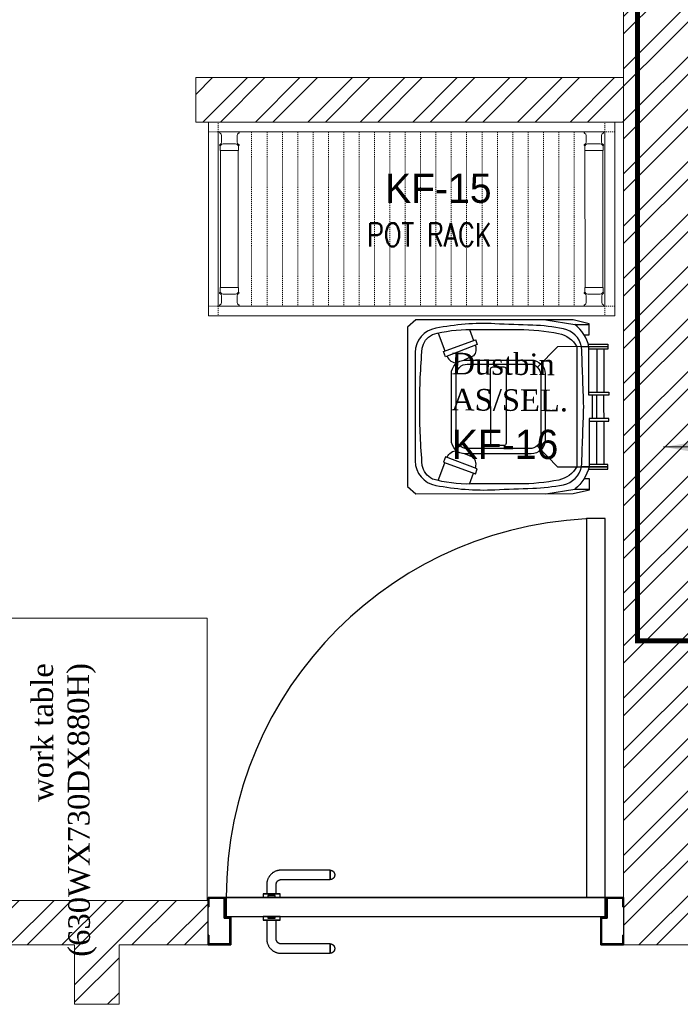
# Model space of a CAD drawing. Header units: inches. Extents: x 119662 to 158499, y 12149 to 20675.
# Tile 73 of 97: x 124968 to 125035, y 19335 to 19434. Entities that reach past the tile are written whole.
import ezdxf
from ezdxf.enums import TextEntityAlignment as Align

# ---------------------------------------------------------------- set-up
doc = ezdxf.new("R2010")
doc.units = ezdxf.units.IN
doc.header["$MEASUREMENT"] = 0
doc.linetypes.add('IHCL-P-MEZZANINE FLOOR PLAN$0$HIDDEN', pattern=[0.375, 0.25, -0.125])
for name, color, linetype, lineweight in [('00-GRIDTEXT', 1, 'Continuous', 13), ('EQUIP DIM', 252, 'Continuous', 0), ('EQUIPMENT', 7, 'Continuous', 25), ('EQUIPMENTSSS', 11, 'Continuous', 18), ('KIT TEXT.', 5, 'Continuous', 5), ('kitchen equipment', 7, 'Continuous', 15), ('PD_BRICK WALL_115', 134, 'Continuous', 30), ('PD_DOOR', 42, 'Continuous', 25), ('PD_HATCH', 45, 'Continuous', 9), ('PP-Domestic  Cold Water Supply', 5, 'Continuous', 25), ('PP-TEXT', 7, 'Continuous', 40)]:
    doc.layers.add(name, color=color, linetype=linetype, lineweight=lineweight)
doc.layers.add('KIT EQUIPMENT', color=7, linetype='Continuous')
doc.layers.add('PD_025_TEXT', color=61, linetype='Continuous')
doc.styles.add('Arial', font='GOTHIC.TTF')
doc.styles.add('ISO', font='isocp.shx', dxfattribs={"height": 250})
doc.styles.get("Standard").update_dxf_attribs({"font": 'times.ttf', "height": 4})
doc.styles.add('style1', font='arial.ttf', dxfattribs={"height": 500})
doc.styles.add('TIMES NEW ROMAN', font='times.ttf', dxfattribs={"height": 4})
doc.dimstyles.new('PP-DIM', dxfattribs={"dimtxt": 4, "dimasz": 1, "dimexe": 1, "dimexo": 1, "dimgap": 0.09, "dimtad": 0, "dimdec": 1, "dimzin": 0, "dimdsep": 46, "dimlunit": 4, "dimtxsty": 'TIMES NEW ROMAN', "dimblk": 'ARCHTICK', "dimcen": 0.09, "dimdle": 1, "dimclrd": 256, "dimclre": 256, "dimclrt": 256, "dimadec": 0, "dimazin": 0, "dimtfac": 1, "dimtdec": 4, "dimtofl": 0, "dimtmove": 1, "dimatfit": 3, "dimfxl": 1, "dimtolj": 1, "dimtzin": 0, "dimlwd": -1, "dimlwe": -1, "dimarcsym": 0})

# ---------------------------------------------------------------- blocks, each defined once
blk = doc.blocks.new('FTRRHRH')
at = {"layer": 'EQUIPMENT', "color": 8, "linetype": 'Continuous', "ltscale": 10}
for points in [[(1796570.7, 467786.8), (1796571.1, 467841), (1796577.6, 467841), (1796584.1, 467841), (1796584.1, 467788.7)], [(1796584.1, 467830.1), (1796703.3, 467830.1)], [(1796775.5, 467830.1), (1796743.4, 467830.1), (1796711.4, 467830.1)], [(1796902.7, 467830.1), (1796783.6, 467830.1)], [(1796916.1, 467786.8), (1796915.8, 467841), (1796909.2, 467841), (1796902.7, 467841), (1796902.7, 467788.7)], [(1796584.1, 467810.7), (1796703.3, 467810.7)], [(1796775.5, 467810.7), (1796743.4, 467810.7), (1796711.4, 467810.7)], [(1796902.7, 467810.7), (1796783.6, 467810.7)], [(1796544.6, 467774.9), (1796544.7, 467789.6), (1796514.6, 467789.6), (1796503.6, 467745.2), (1796503.3, 467310.5), (1796523.4, 467287.4), (1796743.4, 467287.4), (1796963.5, 467287.4), (1796983.6, 467310.5), (1796983.3, 467745.2), (1796972.3, 467789.6), (1796942.2, 467789.6), (1796942.3, 467774.9)], [(1796503.5, 467669.5), (1796516.2, 467749.4), (1796516.2, 467789.6)], [(1796775.5, 467798.7), (1796743.4, 467798.7), (1796711.4, 467798.7)], [(1796983.3, 467669.5), (1796970.7, 467749.4), (1796970.7, 467789.6)], [(1796557.8, 467475.2), (1796571.8, 467480.3), (1796605.3, 467393), (1796590.4, 467387.3), (1796558.3, 467475.4)], [(1796929.1, 467475.2), (1796915.1, 467480.3), (1796881.6, 467393), (1796896.5, 467387.3), (1796928.5, 467475.4)], [(1796530.3, 467458.7), (1796560.3, 467469.9)], [(1796956.6, 467458.7), (1796926.6, 467469.9)], [(1796540, 467372.2), (1796589, 467391.1)], [(1796946.9, 467372.2), (1796897.9, 467391.1)]]:
    blk.add_lwpolyline(points, dxfattribs=at)
for points in [[(1796852.5, 467646.3), (1796909.2, 467701.9), (1796909.2, 467841), (1796909.2, 467768.2, 0.002183), (1796743.4, 467774.2, 0.002183), (1796577.6, 467768.2), (1796577.6, 467841), (1796577.6, 467701.9), (1796634.4, 467646.3)], [(1796703.3, 467788.7), (1796584.1, 467788.7), (1796577.6, 467788.7, 0.169802), (1796516.2, 467749.4)], [(1796783.6, 467788.7), (1796902.7, 467788.7), (1796909.2, 467788.7, -0.169802), (1796970.7, 467749.4)], [(1796577.6, 467768.2, 0.297961), (1796528.2, 467718.1, 0.042051), (1796518.4, 467633.3, -0.003698), (1796514.4, 467528.7, 0.060574), (1796526.7, 467366.1, 0.367426), (1796593.9, 467309), (1796743.4, 467309), (1796893, 467309, 0.367426), (1796960.2, 467366.1, 0.060574), (1796972.4, 467528.7, -0.003698), (1796968.4, 467633.3, 0.042051), (1796958.6, 467718.1, 0.297961), (1796909.2, 467768.2)], [(1796573.8, 467475, -0.269888), (1796603.2, 467469.9), (1796614.7, 467443.5)], [(1796913, 467475, 0.269888), (1796883.7, 467469.9), (1796872.2, 467443.5)], [(1796603.8, 467396.9), (1796604.2, 467397, 0.32068), (1796622.1, 467424.3)], [(1796883.1, 467396.9), (1796882.6, 467397, -0.32068), (1796864.8, 467424.3)]]:
    blk.add_lwpolyline(points, format="xyb", dxfattribs=at)
for points in [[(1796703.3, 467843.8), (1796711.4, 467843.8), (1796711.4, 467788.7), (1796703.3, 467788.7)], [(1796783.6, 467843.8), (1796775.5, 467843.8), (1796775.5, 467788.7), (1796783.6, 467788.7)]]:
    blk.add_lwpolyline(points, close=True, dxfattribs=at)
for points in [[(1796743.4, 467755), (1796909.2, 467755, -0.218041), (1796945.6, 467705, -0.049803), (1796956.5, 467595.3), (1796956.5, 467462.7, -0.075378), (1796942.8, 467356.4, -0.243539), (1796905, 467328.5, -0.021943), (1796743.4, 467321.4, -0.021943), (1796581.9, 467328.5, -0.243539), (1796544.1, 467356.4, -0.075378), (1796530.4, 467462.7), (1796530.4, 467595.3, -0.049803), (1796541.3, 467705, -0.218041), (1796577.6, 467755)], [(1796653, 467667.5), (1796834.9, 467667.5, -0.414214), (1796873.4, 467629), (1796873.4, 467447.2, -0.414214), (1796834.9, 467408.8), (1796653, 467408.8, -0.414214), (1796614.5, 467447.2), (1796614.5, 467629, -0.414214)], [(1796656.2, 467655.5), (1796828.4, 467655.5, -0.414214), (1796859, 467625), (1796859, 467452.9, -0.414214), (1796828.4, 467422.3), (1796656.2, 467422.3, -0.414214), (1796625.7, 467452.9), (1796625.7, 467625, -0.414214)], [(1796639.4, 467560), (1796844.3, 467560, -0.414214), (1796850.4, 467553.9), (1796850.4, 467523.4, -0.414214), (1796844.3, 467517.3), (1796639.4, 467517.3, -0.414214), (1796633.3, 467523.4), (1796633.3, 467553.9, -0.414214)]]:
    blk.add_lwpolyline(points, format="xyb", close=True, dxfattribs=at)
blk = doc.blocks.new('sesrgg')
at = {"layer": 'EQUIPMENT', "color": 251, "linetype": 'Continuous', "lineweight": 5}
for p, q in [((1788352.5, 614303.9), (1788353.7, 614303.2)), ((1788400.4, 614306.9), (1788353.3, 614306.9)), ((1788356.8, 614280.4), (1788356.8, 614297.9)), ((1788396.9, 614280.4), (1788396.9, 614297.9)), ((1788396.9, 614280.4), (1788396.9, 614297.9)), ((1788399.9, 614303.2), (1788401.1, 614303.9)), ((1788399.9, 614303.2), (1788401.2, 614303.9)), ((1788402, 614305.2), (1788402, 614305.3)), ((1789294.6, 614305.2), (1789294.6, 614305.3)), ((1789296.7, 614303.2), (1789295.4, 614303.9)), ((1789296.7, 614303.2), (1789295.4, 614303.9)), ((1789296.2, 614306.9), (1789343.3, 614306.9)), ((1789299.7, 614280.4), (1789299.7, 614297.9)), ((1789299.7, 614280.4), (1789299.7, 614297.9)), ((1789339.8, 614280.4), (1789339.8, 614297.9)), ((1789344.1, 614303.9), (1789342.9, 614303.2)), ((1788352.5, 614274.4), (1788353.7, 614275.1)), ((1788353.2, 614271.4), (1788353.2, 614259.3)), ((1788355.4, 614273.5), (1788354.7, 614272.2)), ((1788393, 614276.5), (1788360.6, 614276.5)), ((1788399, 614272.2), (1788398.3, 614273.5)), ((1788399.9, 614275.1), (1788401.1, 614274.4)), ((1788399.9, 614275.1), (1788401.2, 614274.4)), ((1788400.4, 614271.4), (1788400.4, 614259.3)), ((1788402, 614273), (1788402, 614273)), ((1789294.6, 614273), (1789294.6, 614273)), ((1789296.7, 614275.1), (1789295.4, 614274.4)), ((1789296.7, 614275.1), (1789295.4, 614274.4)), ((1789296.2, 614271.4), (1789296.2, 614259.3)), ((1789297.6, 614272.2), (1789298.3, 614273.5)), ((1789303.6, 614276.5), (1789335.9, 614276.5)), ((1789341.2, 614273.5), (1789341.9, 614272.2)), ((1789344.1, 614274.4), (1789342.9, 614275.1)), ((1789343.4, 614271.4), (1789343.4, 614259.3)), ((1788399.9, 614258.8), (1788353.7, 614258.8)), ((1788353.8, 613904.2), (1788353.7, 614258.8)), ((1788400, 613904.7), (1788399.9, 614258.8)), ((1789296.6, 613904.7), (1789296.7, 614258.8)), ((1789296.7, 614258.8), (1789342.9, 614258.8)), ((1789342.8, 613904.2), (1789342.9, 614258.8)), ((1788352.6, 613889.1), (1788353.8, 613888.4)), ((1788353.3, 613892), (1788353.3, 613904.2)), ((1788400, 613904.7), (1788353.8, 613904.7)), ((1788355.5, 613890), (1788354.8, 613891.2)), ((1788398.3, 613890), (1788399.1, 613891.2)), ((1788400, 613888.3), (1788401.2, 613889.1)), ((1788401.2, 613889.1), (1788400, 613888.4)), ((1788400.5, 613892), (1788400.5, 613904.2)), ((1788402, 613890.4), (1788402, 613890.5)), ((1789294.5, 613890.4), (1789294.5, 613890.5)), ((1789296.6, 613888.3), (1789295.3, 613889.1)), ((1789295.3, 613889.1), (1789296.6, 613888.4)), ((1789296.1, 613892), (1789296.1, 613904.2)), ((1789296.6, 613904.7), (1789342.8, 613904.7)), ((1789298.2, 613890), (1789297.5, 613891.2)), ((1789341.1, 613890), (1789341.8, 613891.2)), ((1789344, 613889.1), (1789342.8, 613888.4)), ((1789343.3, 613892), (1789343.3, 613904.2)), ((1788356.9, 613883.1), (1788356.9, 613865.6)), ((1788393.1, 613887), (1788360.7, 613887)), ((1788397, 613883.2), (1788397, 613865.7)), ((1788397, 613865.6), (1788397, 613883.1)), ((1789299.6, 613883.2), (1789299.6, 613865.7)), ((1789299.6, 613865.6), (1789299.6, 613883.1)), ((1789303.5, 613887), (1789335.8, 613887)), ((1789339.7, 613883.1), (1789339.7, 613865.6)), ((1788352.6, 613859.6), (1788353.8, 613860.3)), ((1788400.4, 613856.6), (1788353.4, 613856.6)), ((1788400, 613860.3), (1788401.2, 613859.6)), ((1788401.2, 613859.6), (1788400, 613860.3)), ((1788402, 613858.2), (1788402, 613858.2)), ((1789294.5, 613858.2), (1789294.5, 613858.2)), ((1789296.6, 613860.3), (1789295.3, 613859.6)), ((1789295.3, 613859.6), (1789296.6, 613860.3)), ((1789296.1, 613856.6), (1789343.2, 613856.6)), ((1789344, 613859.6), (1789342.8, 613860.3))]:
    blk.add_line(p, q, dxfattribs=at)
at = {"layer": 'EQUIPMENT', "color": 251, "linetype": 'IHCL-P-MEZZANINE FLOOR PLAN$0$HIDDEN', "lineweight": 5}
for p, q in [((1788428, 613856.6), (1788428, 614306.9)), ((1788467.7, 613856.6), (1788467.7, 614306.9)), ((1788507.4, 613856.6), (1788507.4, 614306.9)), ((1788547.1, 613856.6), (1788547.1, 614306.9)), ((1788586.8, 613856.6), (1788586.8, 614306.9)), ((1788586.8, 613856.6), (1788586.8, 614306.9)), ((1788626.6, 613856.6), (1788626.6, 614306.9)), ((1788666.3, 613856.6), (1788666.3, 614306.9)), ((1788706, 613856.6), (1788706, 614306.9)), ((1788706, 613856.6), (1788706, 614306.9)), ((1788745.7, 613856.6), (1788745.7, 614306.9)), ((1788785.4, 613856.6), (1788785.4, 614306.9)), ((1788825.1, 613856.6), (1788825.1, 614306.9)), ((1788864.9, 613856.6), (1788864.9, 614306.9)), ((1788904.6, 613856.6), (1788904.6, 614306.9)), ((1788944.3, 613856.6), (1788944.3, 614306.9)), ((1788984, 613856.6), (1788984, 614306.9)), ((1789023.7, 613856.6), (1789023.7, 614306.9)), ((1789063.5, 613856.6), (1789063.5, 614306.9)), ((1789103.2, 613856.6), (1789103.2, 614306.9)), ((1789142.9, 613856.6), (1789142.9, 614306.9)), ((1789182.6, 613856.6), (1789182.6, 614306.9)), ((1789222.3, 613856.6), (1789222.3, 614306.9)), ((1789262.1, 613856.6), (1789262.1, 614306.9))]:
    blk.add_line(p, q, dxfattribs=at)
for points in [[(1788348.4, 614306.9), (1788348.4, 614332.1), (1788323.1, 614332.1), (1788323.1, 614306.9)], [(1789348.2, 614306.9), (1789348.2, 614332.1), (1789373.5, 614332.1), (1789373.5, 614306.9)], [(1788348.4, 613856.6), (1788348.4, 613831.3), (1788323.1, 613831.3), (1788323.1, 613856.6)], [(1789348.2, 613856.6), (1789348.2, 613831.3), (1789373.5, 613831.3), (1789373.5, 613856.6)]]:
    blk.add_lwpolyline(points, close=True, dxfattribs=at)
at = {"layer": 'EQUIPMENT', "color": 251, "linetype": 'Continuous', "lineweight": 5}
for centre, radius, start, end in [((1788353.3, 614305.3), 1.6, 89.991, 239.97), ((1788350.7, 614297.9), 6.07, 359.982, 59.988), ((1788403, 614297.9), 6.07, 119.991, 179.997), ((1788403, 614297.9), 6.07, 119.994, 180), ((1788400.4, 614305.3), 1.6, 299.976, 89.991), ((1788400.3, 614305.2), 1.6, 299.973, 359.979), ((1789296.2, 614305.3), 1.6, 90.009, 240.024), ((1789296.2, 614305.2), 1.6, 180.021, 240.027), ((1789293.6, 614297.9), 6.07, 0.003, 60.009), ((1789293.6, 614297.9), 6.07, 0, 60.006), ((1789345.9, 614297.9), 6.07, 120.012, 180.018), ((1789343.3, 614305.3), 1.6, 300.03, 90.009), ((1788353.3, 614273), 1.6, 119.994, 329.979), ((1788350.7, 614280.4), 6.07, 299.976, 359.982), ((1788360.7, 614270.4), 6.07, 89.991, 149.997), ((1788393, 614270.4), 6.07, 29.985, 89.991), ((1788403, 614280.4), 6.07, 179.991, 239.997), ((1788403, 614280.4), 6.07, 180, 239.97), ((1788400.4, 614273), 1.6, 209.967, 59.988), ((1788400.3, 614273), 1.6, 359.967, 59.973), ((1789296.2, 614273), 1.6, 120.027, 180.033), ((1789296.2, 614273), 1.6, 120.012, 330.033), ((1789293.6, 614280.4), 6.07, 300.003, 0.009), ((1789293.6, 614280.4), 6.07, 300.03, 0), ((1789303.6, 614270.4), 6.07, 90.009, 150.015), ((1789335.9, 614270.4), 6.07, 30.003, 90.009), ((1789345.9, 614280.4), 6.07, 180.018, 240.024), ((1789343.3, 614273), 1.6, 210.021, 60.006), ((1788353.7, 614259.3), 0.506, 180, 269.973), ((1788399.9, 614259.3), 0.506, 269.973, 359.982), ((1789296.7, 614259.3), 0.506, 180.018, 270.027), ((1789342.9, 614259.3), 0.506, 270.027, 0), ((1788353.4, 613890.4), 1.6, 29.985, 239.97), ((1788353.8, 613904.2), 0.506, 89.991, 180), ((1788360.7, 613893.1), 6.07, 209.967, 269.973), ((1788393.1, 613893.1), 6.07, 269.973, 329.979), ((1788400.4, 613890.4), 1.6, 299.976, 149.997), ((1788400, 613904.2), 0.506, 359.982, 89.991), ((1788400.4, 613890.4), 1.6, 299.973, 359.979), ((1789296.1, 613890.4), 1.6, 30.003, 240.024), ((1789296.1, 613890.4), 1.6, 180.021, 240.027), ((1789296.6, 613904.2), 0.506, 90.009, 180.018), ((1789303.5, 613893.1), 6.07, 210.021, 270.027), ((1789335.8, 613893.1), 6.07, 270.027, 330.033), ((1789343.2, 613890.4), 1.6, 300.03, 150.015), ((1789342.8, 613904.2), 0.506, 0, 90.009), ((1788350.8, 613883.1), 6.07, 359.982, 59.988), ((1788350.8, 613865.6), 6.07, 299.976, 359.982), ((1788403.1, 613883.1), 6.07, 119.994, 180), ((1788403.1, 613883.1), 6.07, 119.991, 179.997), ((1788403.1, 613865.6), 6.07, 179.991, 239.997), ((1788403.1, 613865.6), 6.07, 180, 239.97), ((1789293.5, 613883.1), 6.07, 0, 60.006), ((1789293.5, 613883.1), 6.07, 0.003, 60.009), ((1789293.5, 613865.6), 6.07, 300.003, 0.009), ((1789293.5, 613865.6), 6.07, 300.03, 0), ((1789345.8, 613883.1), 6.07, 120.012, 180.018), ((1789345.8, 613865.6), 6.07, 180.018, 240.024), ((1788353.4, 613858.2), 1.6, 119.994, 269.973), ((1788400.4, 613858.2), 1.6, 269.973, 59.988), ((1788400.4, 613858.2), 1.6, 359.967, 59.973), ((1789296.1, 613858.2), 1.6, 120.027, 180.033), ((1789296.1, 613858.2), 1.6, 120.012, 270.027), ((1789343.2, 613858.2), 1.6, 270.027, 60.006)]:
    blk.add_arc(centre, radius, start, end, dxfattribs=at)
at = {"layer": 'KIT EQUIPMENT', "color": 251, "lineweight": 5}
for points in [[(1789373.5, 614332.1), (1789373.5, 613831.3), (1788323.1, 613831.3), (1788323.1, 614332.1)], [(1789348.2, 614306.9), (1789348.2, 613856.6), (1788348.4, 613856.6), (1788348.4, 614306.9)]]:
    blk.add_lwpolyline(points, close=True, dxfattribs=at)
blk = doc.blocks.new('A$C6E471120')
at = {"layer": 'EQUIPMENTSSS', "color": 251, "lineweight": 5, "ltscale": 12}
blk.add_lwpolyline([(-1068.9, -7263.3), (-1694.6, -7263.3), (-1694.6, -7988.3), (-1068.9, -7988.3)], close=True, dxfattribs=at)
at = {"layer": 'EQUIPMENT', "color": 251, "xscale": 0.9931975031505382, "yscale": 0.9931975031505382, "zscale": 0.9931975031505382, "rotation": 180}
blk.add_blockref('sesrgg', (1776135.7, 603666.4), dxfattribs=at)
at = {"layer": 'kitchen equipment', "color": 8, "linetype": 'Continuous', "xscale": 0.9305687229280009, "yscale": 0.9305687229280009, "zscale": 0.9305687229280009, "rotation": 270.0169411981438}
blk.add_blockref('FTRRHRH', (-435892.3, 1665144.2), dxfattribs=at)
at = {"layer": '00-GRIDTEXT', "color": 251, "ltscale": 50, "style": 'Arial'}
for s, p in [('KF-15', (-475.4, -6159)), ('KF-16', (-303.9, -6816.9))]:
    blk.add_text(s, height=75.07, rotation=0.0006, dxfattribs=at).set_placement(p, align=Align.MIDDLE_CENTER)
at = {"layer": 'EQUIP DIM', "color": 251, "insert": (-441.5, -6581.4), "char_height": 45.409, "width": 361.089, "attachment_point": 1, "rotation": 359.4794}
blk.add_mtext('{\\H1.22222x;\\C256;Dustbin\\PAS/SEL.}', dxfattribs=at)
at = {"layer": 'EQUIPMENTSSS', "color": 251, "ltscale": 12, "insert": (-1520.7, -7379), "char_height": 45.409, "width": 468.517, "attachment_point": 3, "rotation": 90.1996}
blk.add_mtext('{\\H1.2222x;work table (630WX730DX880H)}', dxfattribs=at)
at = {"layer": 'KIT TEXT.', "color": 251, "insert": (-658.3, -6308.3, 485.3), "char_height": 59.766, "width": 1092.799, "attachment_point": 7, "style": 'ISO'}
blk.add_mtext('{\\Fromans|c0;\\W0.8;POT RACK}', dxfattribs=at)
blk = doc.blocks.new('door 1')
at = {"layer": 'PD_DOOR', "color": 8}
for p, q in [((160472.9, 15356.5), (160472.9, 15360.1)), ((160472.9, 15360.1), (160472.9, 15356.5)), ((160602.9, 15360.1), (160472.9, 15360.1)), ((160472.9, 15360.1), (160472.9, 15359.7)), ((160472.9, 15335.1), (160472.9, 15360.1)), ((160472.9, 15359.7), (160472.9, 15335.6)), ((159755.9, 15337.6), (159695.9, 15337.6)), ((159695.9, 15337.6), (159695.9, 15312.6)), ((159695.9, 15312.6), (159695.9, 15337.6)), ((159695.9, 15337.6), (159755.9, 15337.6)), ((159695.9, 15212.6), (159695.9, 15337.6)), ((159697.9, 15312.6), (159697.9, 15335.6)), ((159697.9, 15335.6), (159753.9, 15335.6)), ((159753.9, 15335.6), (159697.9, 15335.6)), ((159697.9, 15335.6), (159697.9, 15312.6)), ((159753.9, 15335.6), (159753.9, 15267.6)), ((159753.9, 15267.6), (159753.9, 15335.6)), ((159755.9, 15265.6), (159755.9, 15337.6)), ((159755.9, 15337.6), (159755.9, 15265.6)), ((160472.9, 15335.1), (160472.9, 15338.8)), ((160472.9, 15338.8), (160472.9, 15335.1)), ((160472.9, 15335.6), (160472.9, 15335.1)), ((160472.9, 15335.1), (160602.9, 15335.1)), ((160795.9, 15337.6), (160735.9, 15337.6)), ((160735.9, 15337.6), (160735.9, 15265.6)), ((160735.9, 15265.6), (160735.9, 15337.6)), ((160735.9, 15337.6), (160795.9, 15337.6)), ((160737.9, 15267.6), (160737.9, 15335.6)), ((160737.9, 15335.6), (160793.9, 15335.6)), ((160793.9, 15335.6), (160737.9, 15335.6)), ((160737.9, 15335.6), (160737.9, 15267.6)), ((160793.9, 15335.6), (160793.9, 15312.6)), ((160793.9, 15312.6), (160793.9, 15335.6)), ((160795.9, 15312.6), (160795.9, 15337.6)), ((160795.9, 15337.6), (160795.9, 15312.6)), ((160795.9, 15337.6), (160795.9, 15212.6)), ((159695.9, 15312.6), (159697.9, 15312.6)), ((159697.9, 15312.6), (159695.9, 15312.6)), ((160615.4, 15322.6), (160615.4, 15272.6)), ((160640.4, 15272.6), (160640.4, 15322.6)), ((160793.9, 15312.6), (160795.9, 15312.6)), ((160795.9, 15312.6), (160793.9, 15312.6)), ((159753.9, 15267.6), (159738.9, 15267.6)), ((159738.9, 15267.6), (159738.9, 15214.6)), ((159738.9, 15214.6), (159738.9, 15267.6)), ((159738.9, 15267.6), (159753.9, 15267.6)), ((159740.9, 15212.6), (159740.9, 15265.6)), ((159740.9, 15265.6), (159755.9, 15265.6)), ((159755.9, 15265.6), (159740.9, 15265.6)), ((159740.9, 15265.6), (159740.9, 15212.6)), ((160747.9, 15262.6), (159743.9, 15262.6)), ((159743.9, 15262.6), (159743.9, 15212.6)), ((160747.9, 15262.6), (159743.9, 15262.6)), ((159743.9, 15262.6), (159743.9, 15212.6)), ((160605.4, 15272.6), (160605.4, 15262.6)), ((160622.1, 15272.6), (160605.4, 15272.6)), ((160605.4, 15272.6), (160622.1, 15272.6)), ((160650.4, 15262.6), (160605.4, 15262.6)), ((160605.4, 15262.6), (160650.4, 15262.6)), ((160640.4, 15272.6), (160615.4, 15272.6)), ((160615.4, 15272.6), (160621.7, 15272.6)), ((160617.9, 15267.6), (160617.9, 15262.6)), ((160637.9, 15267.6), (160617.9, 15267.6)), ((160617.9, 15267.6), (160637.9, 15267.6)), ((160637.9, 15262.6), (160617.9, 15262.6)), ((160617.9, 15262.6), (160637.9, 15262.6)), ((160621.7, 15272.6), (160624.7, 15272.6)), ((160624.7, 15272.6), (160627.9, 15272.6)), ((160627.9, 15272.6), (160631.2, 15272.6)), ((160627.9, 15272.6), (160650.4, 15272.6)), ((160631.2, 15272.6), (160634.2, 15272.6)), ((160650.4, 15272.6), (160633.8, 15272.6)), ((160634.2, 15272.6), (160640.4, 15272.6)), ((160637.9, 15262.6), (160637.9, 15267.6)), ((160650.4, 15262.6), (160650.4, 15272.6)), ((160735.9, 15265.6), (160750.9, 15265.6)), ((160750.9, 15265.6), (160735.9, 15265.6)), ((160752.9, 15267.6), (160737.9, 15267.6)), ((160737.9, 15267.6), (160752.9, 15267.6)), ((160747.9, 15212.6), (160747.9, 15262.6)), ((160747.9, 15262.6), (160747.9, 15212.6)), ((160750.9, 15265.6), (160750.9, 15212.6)), ((160750.9, 15212.6), (160750.9, 15265.6)), ((160752.9, 15214.6), (160752.9, 15267.6)), ((160752.9, 15267.6), (160752.9, 15214.6)), ((159697.9, 15237.6), (159695.9, 15237.6)), ((159695.9, 15237.6), (159695.9, 15212.6)), ((159695.9, 15212.6), (159695.9, 15237.6)), ((159695.9, 15237.6), (159697.9, 15237.6)), ((159697.9, 15214.6), (159697.9, 15237.6)), ((159697.9, 15237.6), (159697.9, 15214.6)), ((160795.9, 15237.6), (160793.9, 15237.6)), ((160793.9, 15237.6), (160793.9, 15214.6)), ((160793.9, 15214.6), (160793.9, 15237.6)), ((160793.9, 15237.6), (160795.9, 15237.6)), ((160795.9, 15212.6), (160795.9, 15237.6)), ((160795.9, 15237.6), (160795.9, 15212.6)), ((159695.9, 15212.6), (159740.9, 15212.6)), ((159740.9, 15212.6), (159695.9, 15212.6)), ((159695.9, 15212.6), (159743.9, 15212.6)), ((159743.9, 15212.6), (159695.9, 15212.6)), ((159738.9, 15214.6), (159697.9, 15214.6)), ((159697.9, 15214.6), (159738.9, 15214.6)), ((159793.9, 15212.6), (159743.9, 15212.6)), ((159743.9, 15212.6), (159743.9, 14208.6)), ((159743.9, 15212.6), (160747.9, 15212.6)), ((159743.9, 15212.6), (159793.9, 15212.6)), ((159743.9, 15212.6), (159793.9, 15212.6)), ((159793.9, 15212.6), (159743.9, 15212.6)), ((159793.9, 14208.6), (159793.9, 15212.6)), ((159793.9, 15212.6), (160747.9, 15212.6)), ((159793.9, 15212.6), (160747.9, 15212.6)), ((160747.9, 15212.6), (159793.9, 15212.6)), ((160605.4, 15212.6), (160605.4, 15202.6)), ((160605.4, 15212.6), (160650.4, 15212.6)), ((160639.2, 15212.6), (160605.4, 15212.6)), ((160605.4, 15202.6), (160650.4, 15202.6)), ((160650.4, 15202.6), (160605.4, 15202.6)), ((160615.4, 15202.6), (160615.4, 15177.6)), ((160615.4, 15202.6), (160640.4, 15202.6)), ((160640.4, 15202.6), (160615.4, 15202.6)), ((160617.9, 15212.6), (160617.9, 15207.6)), ((160617.9, 15212.6), (160637.9, 15212.6)), ((160618.3, 15212.6), (160617.9, 15212.6)), ((160617.9, 15207.6), (160637.9, 15207.6)), ((160637.9, 15207.6), (160617.9, 15207.6)), ((160637.9, 15212.6), (160618.3, 15212.6)), ((160637.9, 15207.6), (160637.9, 15212.6)), ((160650.4, 15212.6), (160639.2, 15212.6)), ((160640.4, 15177.6), (160640.4, 15202.6)), ((160650.4, 15202.6), (160650.4, 15212.6)), ((160747.9, 15212.6), (160795.9, 15212.6)), ((160795.9, 15212.6), (160747.9, 15212.6)), ((160750.9, 15212.6), (160795.9, 15212.6)), ((160795.9, 15212.6), (160750.9, 15212.6)), ((160793.9, 15214.6), (160752.9, 15214.6)), ((160752.9, 15214.6), (160793.9, 15214.6)), ((160472.9, 15165.1), (160472.9, 15161.5)), ((160472.9, 15161.5), (160472.9, 15165.1)), ((160602.9, 15165.1), (160472.9, 15165.1)), ((160472.9, 15165.1), (160472.9, 15164.7)), ((160472.9, 15140.1), (160472.9, 15165.1)), ((160472.9, 15164.7), (160472.9, 15140.6)), ((160472.9, 15143.8), (160472.9, 15140.1)), ((160472.9, 15140.1), (160472.9, 15143.8)), ((160472.9, 15140.6), (160472.9, 15140.1)), ((160472.9, 15140.1), (160602.9, 15140.1)), ((159743.9, 14208.6), (159793.9, 14208.6))]:
    blk.add_line(p, q, dxfattribs=at)
at = {"layer": 'PD_DOOR', "color": 8, "flags": 128}
for points in [[(160460.4, 15347.6), (160460.5, 15348.1), (160460.5, 15348.6), (160460.5, 15349.1), (160460.6, 15349.6), (160460.7, 15350.1), (160460.8, 15350.6), (160460.9, 15351.1), (160461.1, 15351.6), (160461.2, 15352), (160461.4, 15352.5), (160461.6, 15353), (160461.9, 15353.4), (160462.1, 15353.9), (160462.4, 15354.3), (160462.6, 15354.7), (160462.9, 15355.1), (160463.2, 15355.5), (160463.5, 15355.9), (160463.9, 15356.3), (160464.2, 15356.6), (160464.6, 15357), (160465, 15357.3), (160465.4, 15357.6), (160465.8, 15357.9), (160466.2, 15358.2), (160466.6, 15358.4), (160467, 15358.7), (160467.5, 15358.9), (160467.9, 15359.1), (160468.4, 15359.3), (160468.9, 15359.5), (160469.4, 15359.6), (160469.8, 15359.8), (160470.3, 15359.9), (160470.8, 15360), (160471.3, 15360), (160471.8, 15360.1), (160472.3, 15360.1), (160472.8, 15360.1), (160472.9, 15360.1)], [(160640.4, 15322.6), (160640.4, 15324.1), (160640.3, 15325.6), (160640.2, 15327.1), (160640, 15328.6), (160639.7, 15330.1), (160639.4, 15331.6), (160639, 15333), (160638.5, 15334.4), (160638, 15335.9), (160637.5, 15337.2), (160636.9, 15338.6), (160636.2, 15340), (160635.5, 15341.3), (160634.7, 15342.6), (160633.9, 15343.8), (160633, 15345), (160632.1, 15346.2), (160631.1, 15347.4), (160630.1, 15348.5), (160629.1, 15349.5), (160628, 15350.6), (160626.8, 15351.5), (160625.7, 15352.5), (160624.4, 15353.4), (160623.2, 15354.2), (160621.9, 15355), (160620.6, 15355.7), (160619.3, 15356.4), (160617.9, 15357), (160616.5, 15357.6), (160615.1, 15358.1), (160613.7, 15358.6), (160612.2, 15359), (160610.8, 15359.3), (160609.3, 15359.6), (160607.8, 15359.8), (160606.3, 15360), (160604.8, 15360.1), (160603.3, 15360.1), (160602.9, 15360.1)], [(160472.9, 15335.1), (160472.4, 15335.2), (160471.9, 15335.2), (160471.4, 15335.2), (160470.9, 15335.3), (160470.5, 15335.4), (160470, 15335.5), (160469.5, 15335.6), (160469, 15335.8), (160468.5, 15335.9), (160468.1, 15336.1), (160467.6, 15336.3), (160467.2, 15336.6), (160466.7, 15336.8), (160466.3, 15337.1), (160465.9, 15337.3), (160465.5, 15337.6), (160465.1, 15337.9), (160464.7, 15338.2), (160464.3, 15338.6), (160464, 15338.9), (160463.6, 15339.3), (160463.3, 15339.7), (160463, 15340.1), (160462.7, 15340.5), (160462.4, 15340.9), (160462.2, 15341.3), (160461.9, 15341.8), (160461.7, 15342.2), (160461.5, 15342.7), (160461.3, 15343.1), (160461.1, 15343.6), (160461, 15344.1), (160460.8, 15344.5), (160460.7, 15345), (160460.6, 15345.5), (160460.5, 15346), (160460.5, 15346.5), (160460.5, 15347), (160460.4, 15347.5), (160460.4, 15347.6)], [(160602.9, 15335.1), (160603.4, 15335.1), (160603.9, 15335.1), (160604.4, 15335.1), (160604.9, 15335), (160605.4, 15334.9), (160605.9, 15334.8), (160606.4, 15334.7), (160606.9, 15334.5), (160607.3, 15334.3), (160607.8, 15334.2), (160608.3, 15334), (160608.7, 15333.7), (160609.2, 15333.5), (160609.6, 15333.2), (160610, 15333), (160610.4, 15332.7), (160610.8, 15332.4), (160611.2, 15332), (160611.6, 15331.7), (160611.9, 15331.4), (160612.2, 15331), (160612.6, 15330.6), (160612.9, 15330.2), (160613.2, 15329.8), (160613.5, 15329.4), (160613.7, 15329), (160614, 15328.5), (160614.2, 15328.1), (160614.4, 15327.6), (160614.6, 15327.2), (160614.8, 15326.7), (160614.9, 15326.2), (160615.1, 15325.7), (160615.2, 15325.3), (160615.3, 15324.8), (160615.3, 15324.3), (160615.4, 15323.8), (160615.4, 15323.3), (160615.4, 15322.8), (160615.4, 15322.6)], [(160602.9, 15140.1), (160604.4, 15140.2), (160605.9, 15140.3), (160607.4, 15140.4), (160608.9, 15140.6), (160610.4, 15140.9), (160611.9, 15141.2), (160613.3, 15141.6), (160614.7, 15142), (160616.2, 15142.5), (160617.5, 15143.1), (160618.9, 15143.7), (160620.3, 15144.4), (160621.6, 15145.1), (160622.9, 15145.9), (160624.1, 15146.7), (160625.3, 15147.6), (160626.5, 15148.5), (160627.7, 15149.5), (160628.8, 15150.5), (160629.8, 15151.5), (160630.9, 15152.6), (160631.8, 15153.8), (160632.8, 15154.9), (160633.7, 15156.1), (160634.5, 15157.4), (160635.3, 15158.7), (160636, 15160), (160636.7, 15161.3), (160637.3, 15162.7), (160637.9, 15164.1), (160638.4, 15165.5), (160638.9, 15166.9), (160639.3, 15168.3), (160639.6, 15169.8), (160639.9, 15171.3), (160640.1, 15172.8), (160640.3, 15174.2), (160640.4, 15175.7), (160640.4, 15177.2), (160640.4, 15177.6)], [(160615.4, 15177.6), (160615.4, 15177.1), (160615.4, 15176.6), (160615.4, 15176.1), (160615.3, 15175.7), (160615.2, 15175.2), (160615.1, 15174.7), (160615, 15174.2), (160614.8, 15173.7), (160614.6, 15173.2), (160614.5, 15172.8), (160614.3, 15172.3), (160614, 15171.9), (160613.8, 15171.4), (160613.5, 15171), (160613.3, 15170.6), (160613, 15170.2), (160612.7, 15169.8), (160612.3, 15169.4), (160612, 15169), (160611.7, 15168.7), (160611.3, 15168.3), (160610.9, 15168), (160610.5, 15167.7), (160610.1, 15167.4), (160609.7, 15167.1), (160609.3, 15166.9), (160608.8, 15166.6), (160608.4, 15166.4), (160607.9, 15166.2), (160607.5, 15166), (160607, 15165.8), (160606.5, 15165.7), (160606, 15165.5), (160605.6, 15165.4), (160605.1, 15165.3), (160604.6, 15165.3), (160604.1, 15165.2), (160603.6, 15165.2), (160603.1, 15165.1), (160602.9, 15165.1)], [(160460.4, 15152.6), (160460.5, 15153.1), (160460.5, 15153.6), (160460.5, 15154.1), (160460.6, 15154.6), (160460.7, 15155.1), (160460.8, 15155.6), (160460.9, 15156.1), (160461.1, 15156.6), (160461.2, 15157), (160461.4, 15157.5), (160461.6, 15158), (160461.9, 15158.4), (160462.1, 15158.9), (160462.4, 15159.3), (160462.6, 15159.7), (160462.9, 15160.1), (160463.2, 15160.5), (160463.5, 15160.9), (160463.9, 15161.3), (160464.2, 15161.6), (160464.6, 15162), (160465, 15162.3), (160465.4, 15162.6), (160465.8, 15162.9), (160466.2, 15163.2), (160466.6, 15163.4), (160467, 15163.7), (160467.5, 15163.9), (160467.9, 15164.1), (160468.4, 15164.3), (160468.9, 15164.5), (160469.4, 15164.6), (160469.8, 15164.8), (160470.3, 15164.9), (160470.8, 15165), (160471.3, 15165), (160471.8, 15165.1), (160472.3, 15165.1), (160472.8, 15165.1), (160472.9, 15165.1)], [(160472.9, 15140.1), (160472.4, 15140.2), (160471.9, 15140.2), (160471.4, 15140.2), (160470.9, 15140.3), (160470.5, 15140.4), (160470, 15140.5), (160469.5, 15140.6), (160469, 15140.8), (160468.5, 15140.9), (160468.1, 15141.1), (160467.6, 15141.3), (160467.2, 15141.6), (160466.7, 15141.8), (160466.3, 15142.1), (160465.9, 15142.3), (160465.5, 15142.6), (160465.1, 15142.9), (160464.7, 15143.2), (160464.3, 15143.6), (160464, 15143.9), (160463.6, 15144.3), (160463.3, 15144.7), (160463, 15145.1), (160462.7, 15145.5), (160462.4, 15145.9), (160462.2, 15146.3), (160461.9, 15146.8), (160461.7, 15147.2), (160461.5, 15147.7), (160461.3, 15148.1), (160461.1, 15148.6), (160461, 15149.1), (160460.8, 15149.5), (160460.7, 15150), (160460.6, 15150.5), (160460.5, 15151), (160460.5, 15151.5), (160460.5, 15152), (160460.4, 15152.5), (160460.4, 15152.6)]]:
    blk.add_lwpolyline(points, dxfattribs=at)
at = {"layer": 'PD_DOOR', "color": 8}
blk.add_arc((159743.9, 15212.6), 1004, 270, 0, dxfattribs=at)
blk = doc.blocks.new('DOOR1')
at = {"color": 8, "xscale": 0.03818181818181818, "yscale": 0.03818181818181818, "zscale": 0.03818181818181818, "rotation": 90}
blk.add_blockref('door 1', (-2370.944, -8406.748), dxfattribs=at)
blk = doc.blocks.new('FIRST FLOOR')
at = {"layer": 'PD_HATCH', "lineweight": 5}
h = blk.add_hatch(dxfattribs=at)
h.set_pattern_fill('ANSI32', color=251, scale=10)
h.set_pattern_definition([(45, (139238.8868, 19346.3716), (-2.65165, 2.65165), []), (45, (139240.6546, 19346.3716), (-2.65165, 2.65165), [])])
h.paths.add_polyline_path([(139249.658, 19348.454), (139206.408, 19348.454), (139206.408, 19343.954), (139249.658, 19343.954)])
h.paths.add_polyline_path([(139164.408, 19348.454), (139121.158, 19348.454), (139121.158, 19343.954), (139164.408, 19343.954)], flags=17)
h.paths.add_polyline_path([(139207.658, 19260.754), (139207.658, 19265.254), (139121.158, 19265.254), (139121.158, 19420.754), (139044.158, 19420.754), (139044.158, 19364.754), (139082.158, 19364.754), (139082.158, 19369.254), (139048.658, 19369.254), (139048.658, 19416.254), (139116.658, 19416.254), (139116.658, 19369.254), (139112.158, 19369.254), (139112.158, 19364.754), (139116.658, 19364.754), (139116.658, 19316.754), (139112.158, 19316.754), (139112.158, 19312.254), (139116.658, 19312.254), (139116.658, 19265.254), (139060.658, 19265.254), (139060.658, 19260.754), (139194.158, 19260.754), (139194.158, 19254.754), (139198.658, 19254.754), (139198.658, 19260.754)])
h.paths.add_polyline_path([(139249.658, 19265.254), (139249.658, 19260.754), (139411.658, 19260.754), (139411.658, 19265.254), (139258.658, 19265.254), (139258.658, 19354.754), (139318.658, 19354.754), (139318.658, 19330.754), (139323.158, 19330.754), (139323.158, 19354.754), (139402.658, 19354.754), (139402.658, 19326.754), (139407.158, 19326.754), (139407.158, 19485.754), (139411.658, 19485.754), (139411.658, 19490.254), (139402.658, 19490.254), (139402.658, 19363.754), (139258.658, 19363.754), (139258.658, 19579.754), (139249.658, 19579.754)])
at = {"layer": 'PD_BRICK WALL_115', "color": 251, "lineweight": 5}
for p, q in [((139206.408, 19348.454), (139206.408, 19343.954)), ((139206.408, 19348.454), (139249.658, 19348.454)), ((139206.408, 19343.954), (139249.658, 19343.954))]:
    blk.add_line(p, q, dxfattribs=at)
for points in [[(139411.658, 19265.254), (139258.658, 19265.254), (139258.658, 19354.754), (139318.658, 19354.754), (139318.658, 19330.754), (139323.158, 19330.754), (139323.158, 19354.754), (139402.658, 19354.754), (139402.658, 19326.754), (139407.158, 19326.754), (139407.158, 19485.754), (139411.658, 19485.754), (139411.658, 19490.254), (139402.658, 19490.254), (139402.658, 19363.754), (139258.658, 19363.754), (139258.658, 19579.754), (139249.658, 19579.754), (139249.658, 19265.254), (139249.658, 19265.254)], [(139044.158, 19420.754), (139121.158, 19420.754), (139121.158, 19265.254), (139207.658, 19265.254), (139207.658, 19260.754), (139198.658, 19260.754), (139198.658, 19254.754), (139194.158, 19254.754), (139194.158, 19260.754), (139060.658, 19260.754)], [(139411.658, 19260.754), (139249.658, 19260.754), (139249.658, 19265.254)]]:
    blk.add_lwpolyline(points, dxfattribs=at)
at = {"layer": '00-GRIDTEXT', "color": 8, "xscale": 0.03937007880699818, "yscale": 0.03937007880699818, "zscale": 0.03937007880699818}
blk.add_blockref('A$C6E471120', (139249.658, 19579.754), dxfattribs=at)
at = {"layer": 'PD_DOOR', "color": 8, "ltscale": 25, "rotation": 90.00000000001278}
blk.add_blockref('DOOR1', (136940.391, 22217.338), dxfattribs=at)
at = {"layer": 'PD_025_TEXT', "color": 251, "insert": (139243.958, 19306.629), "char_height": 8, "width": 91.77218, "attachment_point": 1, "style": 'style1'}
blk.add_mtext('\\pi19.346;DRINKING\\P\\pi24.227; WATER', dxfattribs=at)
blk = doc.blocks.new('zw$A087')
at = {"layer": 'PP-Domestic  Cold Water Supply'}
blk.add_lwpolyline([(517.412, -192.96, 0.5, 0.5, 0), (517.412, -279.253, 0.5, 0.5, 0), (525, -279.253, 0.5, 0.5, 0)], format="xyseb", dxfattribs=at)
at = {"layer": 'PP-TEXT', "lineweight": 70, "ltscale": 12}
blk.add_leader([(520.045, -259.645), (582.851, -259.645)], dimstyle='PP-DIM', override={"dimtxt": 8.5, "dimasz": 5, "dimtad": 0, "dimdec": 1, "dimcen": 0, "dimtfac": 12, "dimtdec": 1, "dimfxl": 7, "dimfxlon": 1, "dimlwd": 18, "dimarcsym": 1}, dxfattribs=at)

msp = doc.modelspace()

# ---------------------------------------------------------------- block references
at = {"color": 8}
msp.add_blockref('FIRST FLOOR', (-14220.262, 79.928), dxfattribs=at)

# ---------------------------------------------------------------- next in the draw order: block references
msp.add_blockref('zw$A087', (124513.395, 19650.681))

doc.saveas('drawing.dxf')
